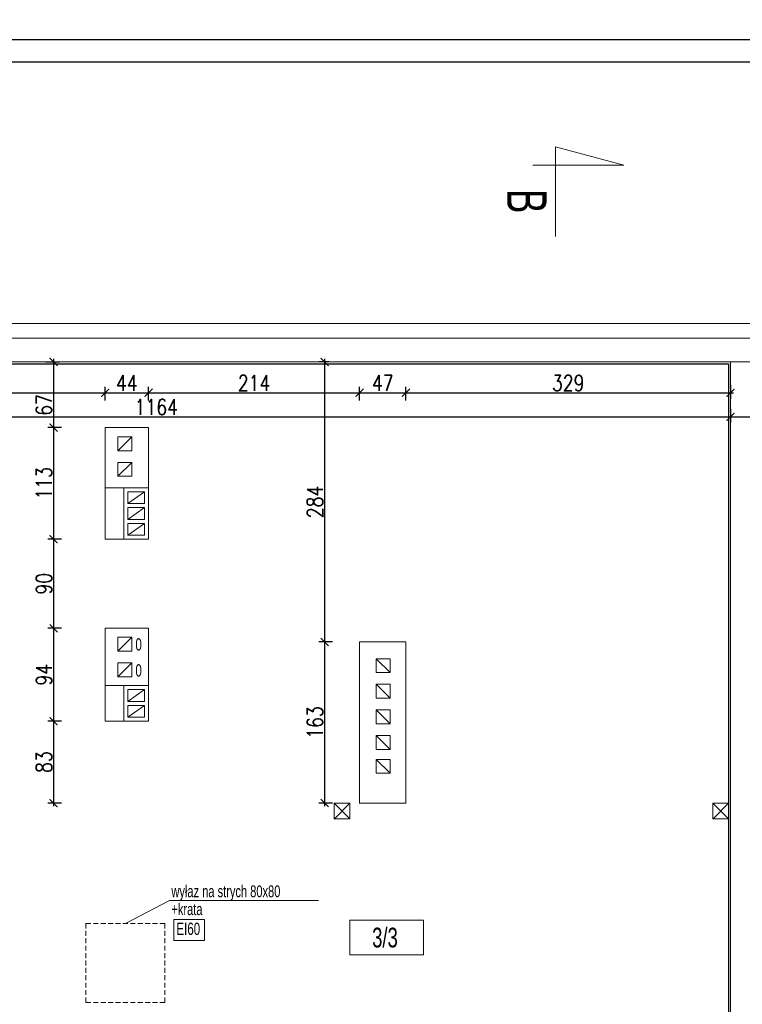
# Model space of a CAD drawing. Header units: millimetres. Extents: x 6354466 to 6508314, y -1889048 to -1342748.
# Tile 126 of 134: x 6388089 to 6395415, y -1455719 to -1445732. Entities that reach past the tile are written whole.
import ezdxf
from ezdxf.enums import TextEntityAlignment as Align

# ---------------------------------------------------------------- set-up
doc = ezdxf.new("R2010")
doc.units = ezdxf.units.MM
doc.header["$PDMODE"] = 3
doc.header["$PDSIZE"] = 10
doc.linetypes.add('HIDDEN', pattern=[0.375, 0.25, -0.125])
for name, color, linetype, lineweight in [('L-2', 167, 'Continuous', 13), ('L-3', 10, 'Continuous', 18), ('L-4', 92, 'Continuous', 20), ('L-5', 152, 'Continuous', 9), ('L-DIM', 252, 'Continuous', 5), ('L-OPIS', 142, 'Continuous', 9), ('L-PPOŻ', 10, 'Continuous', 9), ('L-TXT', 141, 'Continuous', 9)]:
    doc.layers.add(name, color=color, linetype=linetype, lineweight=lineweight)
doc.layers.add('L-9', color=11, linetype='Continuous', plot=False)
doc.styles.add('125', font='cdmsimpl.shx', dxfattribs={"width": 0.7, "height": 125})
doc.styles.add('160', font='simplex.shx', dxfattribs={"width": 0.8, "height": 160})
doc.styles.add('200', font='cdmsimpl.shx', dxfattribs={"width": 0.7, "height": 200})
doc.styles.add('250', font='cdmsimpl.shx', dxfattribs={"width": 0.7, "height": 250})
doc.styles.add('SIMPLEX', font='cdmsimpl.shx', dxfattribs={"width": 0.7, "bigfont": 'cdmbigpl.shx'})
doc.dimstyles.new('160', dxfattribs={"dimtxt": 160, "dimasz": 80, "dimexe": 60, "dimexo": 3, "dimgap": 18, "dimtad": 1, "dimdec": 0, "dimlfac": 0.1, "dimrnd": 1, "dimtxsty": '160', "dimblk": 'ARCHTICK', "dimcen": 2.5, "dimdle": 30, "dimadec": 0, "dimazin": 0, "dimtfac": 1, "dimtdec": 0, "dimtix": 1, "dimtmove": 2, "dimatfit": 0, "dimldrblk": 'NONE', "dimfxl": 0, "dimarcsym": 0})

# ---------------------------------------------------------------- blocks, each defined once
blk = doc.blocks.new('_ArchTick')
at = {"color": 0, "linetype": 'ByBlock', "const_width": 0.15}
blk.add_lwpolyline([(-0.5, -0.5), (0.5, 0.5)], dxfattribs=at)
blk = doc.blocks.new('*D390')
at = {"layer": 'Defpoints', "color": 0, "transparency": 16777216}
for p in [(6383584.3, -1449203.4), (6388955.3, -1449516), (6388955.3, -1449868.8)]:
    blk.add_point(p, dxfattribs=at)
at = {"layer": 'L-DIM', "color": 0, "lineweight": -2, "ltscale": 10, "transparency": 16777216}
for p, q in [((6383584.3, -1449436), (6383584.3, -1449576)), ((6388955.3, -1449596), (6388955.3, -1449456)), ((6383554.3, -1449516), (6388985.3, -1449516))]:
    blk.add_line(p, q, dxfattribs=at)
at = {"layer": 'L-DIM', "color": 0, "linetype": 'ByBlock', "lineweight": -2, "transparency": 16777216, "xscale": 80, "yscale": 80, "zscale": 80, "rotation": 180}
blk.add_blockref('_ArchTick', (6383584.3, -1449516), dxfattribs=at)
at = {"layer": 'L-DIM', "color": 0, "linetype": 'ByBlock', "lineweight": -2, "transparency": 16777216, "xscale": 80, "yscale": 80, "zscale": 80}
blk.add_blockref('_ArchTick', (6388955.3, -1449516), dxfattribs=at)
at = {"layer": 'L-DIM', "color": 0, "ltscale": 10, "transparency": 16777216, "insert": (6386269.8, -1449418), "char_height": 160, "attachment_point": 5, "style": '160'}
blk.add_mtext('537', dxfattribs=at)
blk = doc.blocks.new('_None')
blk = doc.blocks.new('*D391')
at = {"layer": 'Defpoints', "color": 0, "transparency": 16777216}
for p in [(6389395.3, -1449516), (6388955.3, -1449868.8), (6389395.3, -1449868.8)]:
    blk.add_point(p, dxfattribs=at)
at = {"layer": 'L-DIM', "color": 0, "lineweight": -2, "ltscale": 10, "transparency": 16777216}
for p, q in [((6388955.3, -1449596), (6388955.3, -1449456)), ((6389395.3, -1449596), (6389395.3, -1449456)), ((6388925.3, -1449516), (6389425.3, -1449516))]:
    blk.add_line(p, q, dxfattribs=at)
at = {"layer": 'L-DIM', "color": 0, "linetype": 'ByBlock', "lineweight": -2, "transparency": 16777216, "xscale": 80, "yscale": 80, "zscale": 80, "rotation": 180}
blk.add_blockref('_ArchTick', (6388955.3, -1449516), dxfattribs=at)
at = {"layer": 'L-DIM', "color": 0, "linetype": 'ByBlock', "lineweight": -2, "transparency": 16777216, "xscale": 80, "yscale": 80, "zscale": 80}
blk.add_blockref('_ArchTick', (6389395.3, -1449516), dxfattribs=at)
at = {"layer": 'L-DIM', "color": 0, "ltscale": 10, "transparency": 16777216, "insert": (6389175.3, -1449418), "char_height": 160, "attachment_point": 5, "style": '160'}
blk.add_mtext('44', dxfattribs=at)
blk = doc.blocks.new('*D392')
at = {"layer": 'Defpoints', "color": 0, "transparency": 16777216}
for p in [(6391535.3, -1449516), (6389395.3, -1449810.1), (6391535.3, -1452043.4)]:
    blk.add_point(p, dxfattribs=at)
at = {"layer": 'L-DIM', "color": 0, "lineweight": -2, "ltscale": 10, "transparency": 16777216}
for p, q in [((6389395.3, -1449596), (6389395.3, -1449456)), ((6391535.3, -1449596), (6391535.3, -1449456)), ((6389365.3, -1449516), (6391565.3, -1449516))]:
    blk.add_line(p, q, dxfattribs=at)
at = {"layer": 'L-DIM', "color": 0, "linetype": 'ByBlock', "lineweight": -2, "transparency": 16777216, "xscale": 80, "yscale": 80, "zscale": 80, "rotation": 180}
blk.add_blockref('_ArchTick', (6389395.3, -1449516), dxfattribs=at)
at = {"layer": 'L-DIM', "color": 0, "linetype": 'ByBlock', "lineweight": -2, "transparency": 16777216, "xscale": 80, "yscale": 80, "zscale": 80}
blk.add_blockref('_ArchTick', (6391535.3, -1449516), dxfattribs=at)
at = {"layer": 'L-DIM', "color": 0, "ltscale": 10, "transparency": 16777216, "insert": (6390465.3, -1449418), "char_height": 160, "attachment_point": 5, "style": '160'}
blk.add_mtext('214', dxfattribs=at)
blk = doc.blocks.new('*D393')
at = {"layer": 'Defpoints', "color": 0, "transparency": 16777216}
for p in [(6392005.3, -1449516), (6391535.3, -1452043.4), (6392005.3, -1452043.4)]:
    blk.add_point(p, dxfattribs=at)
at = {"layer": 'L-DIM', "color": 0, "lineweight": -2, "ltscale": 10, "transparency": 16777216}
for p, q in [((6391535.3, -1449596), (6391535.3, -1449456)), ((6392005.3, -1449596), (6392005.3, -1449456)), ((6391505.3, -1449516), (6392035.3, -1449516))]:
    blk.add_line(p, q, dxfattribs=at)
at = {"layer": 'L-DIM', "color": 0, "linetype": 'ByBlock', "lineweight": -2, "transparency": 16777216, "xscale": 80, "yscale": 80, "zscale": 80, "rotation": 180}
blk.add_blockref('_ArchTick', (6391535.3, -1449516), dxfattribs=at)
at = {"layer": 'L-DIM', "color": 0, "linetype": 'ByBlock', "lineweight": -2, "transparency": 16777216, "xscale": 80, "yscale": 80, "zscale": 80}
blk.add_blockref('_ArchTick', (6392005.3, -1449516), dxfattribs=at)
at = {"layer": 'L-DIM', "color": 0, "ltscale": 10, "transparency": 16777216, "insert": (6391770.3, -1449418), "char_height": 160, "attachment_point": 5, "style": '160'}
blk.add_mtext('47', dxfattribs=at)
blk = doc.blocks.new('*D394')
at = {"layer": 'Defpoints', "color": 0, "transparency": 16777216}
for p in [(6395295.3, -1449173.4), (6395295.3, -1449516), (6392005.3, -1452043.4)]:
    blk.add_point(p, dxfattribs=at)
at = {"layer": 'L-DIM', "color": 0, "lineweight": -2, "ltscale": 10, "transparency": 16777216}
for p, q in [((6392005.3, -1449596), (6392005.3, -1449456)), ((6395295.3, -1449436), (6395295.3, -1449576)), ((6391975.3, -1449516), (6395325.3, -1449516))]:
    blk.add_line(p, q, dxfattribs=at)
at = {"layer": 'L-DIM', "color": 0, "linetype": 'ByBlock', "lineweight": -2, "transparency": 16777216, "xscale": 80, "yscale": 80, "zscale": 80, "rotation": 180}
blk.add_blockref('_ArchTick', (6392005.3, -1449516), dxfattribs=at)
at = {"layer": 'L-DIM', "color": 0, "linetype": 'ByBlock', "lineweight": -2, "transparency": 16777216, "xscale": 80, "yscale": 80, "zscale": 80}
blk.add_blockref('_ArchTick', (6395295.3, -1449516), dxfattribs=at)
at = {"layer": 'L-DIM', "color": 0, "ltscale": 10, "transparency": 16777216, "insert": (6393650.3, -1449418), "char_height": 160, "attachment_point": 5, "style": '160'}
blk.add_mtext('329', dxfattribs=at)
blk = doc.blocks.new('*D401')
at = {"layer": 'Defpoints', "color": 0, "transparency": 16777216}
for p in [(6383584.3, -1449203.4), (6388432.6, -1449868.8), (6388955.3, -1449868.8)]:
    blk.add_point(p, dxfattribs=at)
at = {"layer": 'L-DIM', "color": 0, "lineweight": -2, "ltscale": 10, "transparency": 16777216}
for p, q in [((6388352.6, -1449203.4), (6388492.6, -1449203.4)), ((6388432.6, -1449173.4), (6388432.6, -1449898.8)), ((6388512.6, -1449868.8), (6388372.6, -1449868.8))]:
    blk.add_line(p, q, dxfattribs=at)
at = {"layer": 'L-DIM', "color": 0, "linetype": 'ByBlock', "lineweight": -2, "transparency": 16777216, "xscale": 80, "yscale": 80, "zscale": 80}
for p, rotation in [((6388432.6, -1449203.4), 90), ((6388432.6, -1449868.8), 270)]:
    blk.add_blockref('_ArchTick', p, dxfattribs=dict(at, rotation=rotation))
at = {"layer": 'L-DIM', "color": 0, "ltscale": 10, "transparency": 16777216, "insert": (6388334.6, -1449639.7), "char_height": 160, "attachment_point": 5, "rotation": 90, "style": '160'}
blk.add_mtext('67', dxfattribs=at)
blk = doc.blocks.new('*D402')
at = {"layer": 'Defpoints', "color": 0, "transparency": 16777216}
for p in [(6388955.3, -1449868.8), (6388432.6, -1451000.4), (6388955.3, -1451000.4)]:
    blk.add_point(p, dxfattribs=at)
at = {"layer": 'L-DIM', "color": 0, "lineweight": -2, "ltscale": 10, "transparency": 16777216}
for p, q in [((6388512.6, -1449868.8), (6388372.6, -1449868.8)), ((6388432.6, -1449838.8), (6388432.6, -1451030.4)), ((6388512.6, -1451000.4), (6388372.6, -1451000.4))]:
    blk.add_line(p, q, dxfattribs=at)
at = {"layer": 'L-DIM', "color": 0, "linetype": 'ByBlock', "lineweight": -2, "transparency": 16777216, "xscale": 80, "yscale": 80, "zscale": 80}
for p, rotation in [((6388432.6, -1449868.8), 90), ((6388432.6, -1451000.4), 270)]:
    blk.add_blockref('_ArchTick', p, dxfattribs=dict(at, rotation=rotation))
at = {"layer": 'L-DIM', "color": 0, "ltscale": 10, "transparency": 16777216, "insert": (6388334.6, -1450434.6), "char_height": 160, "attachment_point": 5, "rotation": 90, "style": '160'}
blk.add_mtext('113', dxfattribs=at)
blk = doc.blocks.new('*D403')
at = {"layer": 'Defpoints', "color": 0, "transparency": 16777216}
for p in [(6391225.3, -1449203.4), (6391180.8, -1452043.4), (6391535.3, -1452043.4)]:
    blk.add_point(p, dxfattribs=at)
at = {"layer": 'L-DIM', "color": 0, "lineweight": -2, "ltscale": 10, "transparency": 16777216}
for p, q in [((6391222.3, -1449203.4), (6391120.8, -1449203.4)), ((6391180.8, -1449173.4), (6391180.8, -1452073.4)), ((6391260.8, -1452043.4), (6391120.8, -1452043.4))]:
    blk.add_line(p, q, dxfattribs=at)
at = {"layer": 'L-DIM', "color": 0, "linetype": 'ByBlock', "lineweight": -2, "transparency": 16777216, "xscale": 80, "yscale": 80, "zscale": 80}
for p, rotation in [((6391180.8, -1449203.4), 90), ((6391180.8, -1452043.4), 270)]:
    blk.add_blockref('_ArchTick', p, dxfattribs=dict(at, rotation=rotation))
at = {"layer": 'L-DIM', "color": 0, "ltscale": 10, "transparency": 16777216, "insert": (6391082.8, -1450623.4), "char_height": 160, "attachment_point": 5, "rotation": 90, "style": '160'}
blk.add_mtext('284', dxfattribs=at)
blk = doc.blocks.new('*D404')
at = {"layer": 'Defpoints', "color": 0, "transparency": 16777216}
for p in [(6391535.3, -1452043.4), (6391180.8, -1453678.4), (6391535.3, -1453678.4)]:
    blk.add_point(p, dxfattribs=at)
at = {"layer": 'L-DIM', "color": 0, "lineweight": -2, "ltscale": 10, "transparency": 16777216}
for p, q in [((6391260.8, -1452043.4), (6391120.8, -1452043.4)), ((6391180.8, -1452013.4), (6391180.8, -1453708.4)), ((6391260.8, -1453678.4), (6391120.8, -1453678.4))]:
    blk.add_line(p, q, dxfattribs=at)
at = {"layer": 'L-DIM', "color": 0, "linetype": 'ByBlock', "lineweight": -2, "transparency": 16777216, "xscale": 80, "yscale": 80, "zscale": 80}
for p, rotation in [((6391180.8, -1452043.4), 90), ((6391180.8, -1453678.4), 270)]:
    blk.add_blockref('_ArchTick', p, dxfattribs=dict(at, rotation=rotation))
at = {"layer": 'L-DIM', "color": 0, "ltscale": 10, "transparency": 16777216, "insert": (6391082.8, -1452860.9), "char_height": 160, "attachment_point": 5, "rotation": 90, "style": '160'}
blk.add_mtext('163', dxfattribs=at)
blk = doc.blocks.new('*D452')
at = {"layer": 'Defpoints', "color": 0, "transparency": 16777216}
for p in [(6383653.2, -1449144.8), (6395295.3, -1449203.4), (6395295.3, -1449759.2)]:
    blk.add_point(p, dxfattribs=at)
at = {"layer": 'L-DIM', "color": 0, "lineweight": -2, "ltscale": 10, "transparency": 16777216}
for p, q in [((6383653.2, -1449679.2), (6383653.2, -1449819.2)), ((6395295.3, -1449679.2), (6395295.3, -1449819.2)), ((6383623.2, -1449759.2), (6395325.3, -1449759.2))]:
    blk.add_line(p, q, dxfattribs=at)
at = {"layer": 'L-DIM', "color": 0, "linetype": 'ByBlock', "lineweight": -2, "transparency": 16777216, "xscale": 80, "yscale": 80, "zscale": 80, "rotation": 180}
blk.add_blockref('_ArchTick', (6383653.2, -1449759.2), dxfattribs=at)
at = {"layer": 'L-DIM', "color": 0, "linetype": 'ByBlock', "lineweight": -2, "transparency": 16777216, "xscale": 80, "yscale": 80, "zscale": 80}
blk.add_blockref('_ArchTick', (6395295.3, -1449759.2), dxfattribs=at)
at = {"layer": 'L-DIM', "color": 0, "ltscale": 10, "transparency": 16777216, "insert": (6389474.3, -1449661.2), "char_height": 160, "attachment_point": 5, "style": '160'}
blk.add_mtext('1164', dxfattribs=at)
blk = doc.blocks.new('*D454')
at = {"layer": 'Defpoints', "color": 0, "transparency": 16777216}
for p in [(6383650.3, -1446163.7), (6413285.3, -1446723.4), (6383650.3, -1448813.4)]:
    blk.add_point(p, dxfattribs=at)
at = {"layer": 'L-DIM', "color": 0, "lineweight": -2, "ltscale": 10, "transparency": 16777216}
for p, q in [((6383650.3, -1446243.7), (6383650.3, -1446103.7)), ((6413285.3, -1446243.7), (6413285.3, -1446103.7)), ((6413315.3, -1446163.7), (6383620.3, -1446163.7))]:
    blk.add_line(p, q, dxfattribs=at)
at = {"layer": 'L-DIM', "color": 0, "linetype": 'ByBlock', "lineweight": -2, "transparency": 16777216, "xscale": 80, "yscale": 80, "zscale": 80, "rotation": 180}
blk.add_blockref('_ArchTick', (6383650.3, -1446163.7), dxfattribs=at)
at = {"layer": 'L-DIM', "color": 0, "linetype": 'ByBlock', "lineweight": -2, "transparency": 16777216, "xscale": 80, "yscale": 80, "zscale": 80}
blk.add_blockref('_ArchTick', (6413285.3, -1446163.7), dxfattribs=at)
at = {"layer": 'L-DIM', "color": 0, "ltscale": 10, "transparency": 16777216, "insert": (6398467.8, -1446065.7), "char_height": 160, "attachment_point": 5, "style": '160'}
blk.add_mtext('2964', dxfattribs=at)
blk = doc.blocks.new('*D455')
at = {"layer": 'Defpoints', "color": 0, "ltscale": 10, "transparency": 16777216}
for p in [(6383194.3, -1445935), (6413285.3, -1446723.4), (6383194.3, -1448813.4)]:
    blk.add_point(p, dxfattribs=at)
at = {"layer": 'L-DIM', "color": 0, "lineweight": -2, "ltscale": 10, "transparency": 16777216}
for p, q in [((6383194.3, -1446015), (6383194.3, -1445875)), ((6413285.3, -1446015), (6413285.3, -1445875)), ((6413315.3, -1445935), (6383164.3, -1445935))]:
    blk.add_line(p, q, dxfattribs=at)
at = {"layer": 'L-DIM', "color": 0, "lineweight": -2, "ltscale": 10, "transparency": 16777216, "xscale": 80, "yscale": 80, "zscale": 80, "rotation": 180}
blk.add_blockref('_ArchTick', (6383194.3, -1445935), dxfattribs=at)
at = {"layer": 'L-DIM', "color": 0, "lineweight": -2, "ltscale": 10, "transparency": 16777216, "xscale": 80, "yscale": 80, "zscale": 80}
blk.add_blockref('_ArchTick', (6413285.3, -1445935), dxfattribs=at)
at = {"layer": 'L-DIM', "color": 0, "ltscale": 10, "transparency": 16777216, "insert": (6398239.8, -1445837), "char_height": 160, "attachment_point": 5, "style": '160'}
blk.add_mtext('3009', dxfattribs=at)
blk = doc.blocks.new('*D464')
at = {"layer": 'Defpoints', "color": 0, "transparency": 16777216}
for p in [(6395295.3, -1449203.4), (6395535.3, -1449203.4), (6395535.3, -1449759.2)]:
    blk.add_point(p, dxfattribs=at)
at = {"layer": 'L-DIM', "color": 0, "lineweight": -2, "ltscale": 10, "transparency": 16777216}
for p, q in [((6395295.3, -1449679.2), (6395295.3, -1449819.2)), ((6395535.3, -1449679.2), (6395535.3, -1449819.2)), ((6395265.3, -1449759.2), (6395565.3, -1449759.2))]:
    blk.add_line(p, q, dxfattribs=at)
at = {"layer": 'L-DIM', "color": 0, "linetype": 'ByBlock', "lineweight": -2, "transparency": 16777216, "xscale": 80, "yscale": 80, "zscale": 80, "rotation": 180}
blk.add_blockref('_ArchTick', (6395295.3, -1449759.2), dxfattribs=at)
at = {"layer": 'L-DIM', "color": 0, "linetype": 'ByBlock', "lineweight": -2, "transparency": 16777216, "xscale": 80, "yscale": 80, "zscale": 80}
blk.add_blockref('_ArchTick', (6395535.3, -1449759.2), dxfattribs=at)
at = {"layer": 'L-DIM', "color": 0, "ltscale": 10, "transparency": 16777216, "insert": (6395707.4, -1449643.8), "char_height": 160, "attachment_point": 5, "style": '160'}
blk.add_mtext('24', dxfattribs=at)
blk = doc.blocks.new('*D497')
at = {"layer": 'Defpoints', "color": 0, "transparency": 16777216}
for p in [(6388955.3, -1451000.4), (6388432.6, -1451905.3), (6388955.3, -1451905.3)]:
    blk.add_point(p, dxfattribs=at)
at = {"layer": 'L-DIM', "color": 0, "lineweight": -2, "ltscale": 10, "transparency": 16777216}
for p, q in [((6388512.6, -1451000.4), (6388372.6, -1451000.4)), ((6388432.6, -1450970.4), (6388432.6, -1451935.3)), ((6388512.6, -1451905.3), (6388372.6, -1451905.3))]:
    blk.add_line(p, q, dxfattribs=at)
at = {"layer": 'L-DIM', "color": 0, "linetype": 'ByBlock', "lineweight": -2, "transparency": 16777216, "xscale": 80, "yscale": 80, "zscale": 80}
for p, rotation in [((6388432.6, -1451000.4), 90), ((6388432.6, -1451905.3), 270)]:
    blk.add_blockref('_ArchTick', p, dxfattribs=dict(at, rotation=rotation))
at = {"layer": 'L-DIM', "color": 0, "ltscale": 10, "transparency": 16777216, "insert": (6388334.6, -1451452.9), "char_height": 160, "attachment_point": 5, "rotation": 90, "style": '160'}
blk.add_mtext('90', dxfattribs=at)
blk = doc.blocks.new('*D498')
at = {"layer": 'Defpoints', "color": 0, "transparency": 16777216}
for p in [(6388955.3, -1451905.3), (6388432.6, -1452846.5), (6388955.3, -1452846.5)]:
    blk.add_point(p, dxfattribs=at)
at = {"layer": 'L-DIM', "color": 0, "lineweight": -2, "ltscale": 10, "transparency": 16777216}
for p, q in [((6388432.6, -1451875.3), (6388432.6, -1452876.5)), ((6388512.6, -1451905.3), (6388372.6, -1451905.3)), ((6388512.6, -1452846.5), (6388372.6, -1452846.5))]:
    blk.add_line(p, q, dxfattribs=at)
at = {"layer": 'L-DIM', "color": 0, "linetype": 'ByBlock', "lineweight": -2, "transparency": 16777216, "xscale": 80, "yscale": 80, "zscale": 80}
for p, rotation in [((6388432.6, -1451905.3), 90), ((6388432.6, -1452846.5), 270)]:
    blk.add_blockref('_ArchTick', p, dxfattribs=dict(at, rotation=rotation))
at = {"layer": 'L-DIM', "color": 0, "ltscale": 10, "transparency": 16777216, "insert": (6388334.6, -1452375.9), "char_height": 160, "attachment_point": 5, "rotation": 90, "style": '160'}
blk.add_mtext('94', dxfattribs=at)
blk = doc.blocks.new('*D499')
at = {"layer": 'Defpoints', "color": 0, "transparency": 16777216}
for p in [(6388955.3, -1452846.5), (6388432.6, -1453678.4), (6388955.3, -1453678.4)]:
    blk.add_point(p, dxfattribs=at)
at = {"layer": 'L-DIM', "color": 0, "lineweight": -2, "ltscale": 10, "transparency": 16777216}
for p, q in [((6388512.6, -1452846.5), (6388372.6, -1452846.5)), ((6388432.6, -1452816.5), (6388432.6, -1453708.4)), ((6388512.6, -1453678.4), (6388372.6, -1453678.4))]:
    blk.add_line(p, q, dxfattribs=at)
at = {"layer": 'L-DIM', "color": 0, "linetype": 'ByBlock', "lineweight": -2, "transparency": 16777216, "xscale": 80, "yscale": 80, "zscale": 80}
for p, rotation in [((6388432.6, -1452846.5), 90), ((6388432.6, -1453678.4), 270)]:
    blk.add_blockref('_ArchTick', p, dxfattribs=dict(at, rotation=rotation))
at = {"layer": 'L-DIM', "color": 0, "ltscale": 10, "transparency": 16777216, "insert": (6388334.6, -1453262.4), "char_height": 160, "attachment_point": 5, "rotation": 90, "style": '160'}
blk.add_mtext('83', dxfattribs=at)
blk = doc.blocks.new('opis pom')
at = {"color": 0}
blk.add_lwpolyline([(252896.7, -40976.9), (253643.9, -40976.9), (253643.9, -41326.9), (252896.7, -41326.9)], close=True, dxfattribs=at)
at = {"layer": 'L-4', "lineweight": 30, "style": '250', "width": 0.7}
blk.add_attdef('2', text='', height=250, dxfattribs=at).set_placement((253252.2, -41151.9), align=Align.MIDDLE_CENTER)
blk = doc.blocks.new('*D506')
at = {"layer": 'Defpoints', "color": 0, "transparency": 16777216}
for p in [(6413285.3, -1446723.4), (6382523.6, -1448813.4), (6413285.3, -1448813.4)]:
    blk.add_point(p, dxfattribs=at)
at = {"layer": 'L-DIM', "color": 0, "lineweight": -2, "ltscale": 10, "transparency": 16777216}
for p, q in [((6382523.6, -1446693.4), (6382523.6, -1448843.4)), ((6382603.6, -1446723.4), (6382463.6, -1446723.4)), ((6382603.6, -1448813.4), (6382463.6, -1448813.4))]:
    blk.add_line(p, q, dxfattribs=at)
at = {"layer": 'L-DIM', "color": 0, "linetype": 'ByBlock', "lineweight": -2, "transparency": 16777216, "xscale": 80, "yscale": 80, "zscale": 80}
for p, rotation in [((6382523.6, -1446723.4), 90), ((6382523.6, -1448813.4), 270)]:
    blk.add_blockref('_ArchTick', p, dxfattribs=dict(at, rotation=rotation))
at = {"layer": 'L-DIM', "color": 0, "ltscale": 10, "transparency": 16777216, "insert": (6382425.6, -1447768.4), "char_height": 160, "attachment_point": 5, "rotation": 90, "style": '160'}
blk.add_mtext('209', dxfattribs=at)
blk = doc.blocks.new('*D507')
at = {"layer": 'Defpoints', "color": 0, "transparency": 16777216}
for p in [(6413285.3, -1446723.4), (6382314.8, -1460843.4), (6383650.3, -1460843.4)]:
    blk.add_point(p, dxfattribs=at)
at = {"layer": 'L-DIM', "color": 0, "lineweight": -2, "ltscale": 10, "transparency": 16777216}
for p, q in [((6382314.8, -1446693.4), (6382314.8, -1460873.4)), ((6382394.8, -1446723.4), (6382254.8, -1446723.4)), ((6382394.8, -1460843.4), (6382254.8, -1460843.4))]:
    blk.add_line(p, q, dxfattribs=at)
at = {"layer": 'L-DIM', "color": 0, "linetype": 'ByBlock', "lineweight": -2, "transparency": 16777216, "xscale": 80, "yscale": 80, "zscale": 80}
for p, rotation in [((6382314.8, -1446723.4), 90), ((6382314.8, -1460843.4), 270)]:
    blk.add_blockref('_ArchTick', p, dxfattribs=dict(at, rotation=rotation))
at = {"layer": 'L-DIM', "color": 0, "ltscale": 10, "transparency": 16777216, "insert": (6382216.8, -1453783.4), "char_height": 160, "attachment_point": 5, "rotation": 90, "style": '160'}
blk.add_mtext('1412', dxfattribs=at)

msp = doc.modelspace()

# ---------------------------------------------------------------- linework, layer by layer
at = {"layer": 'L-2'}
for p, q in [((6383800.3, -1448963.4), (6413415.3, -1448963.4)), ((6383800.3, -1448963.4), (6389395.3, -1448963.4)), ((6389635.3, -1449203.4), (6384040.3, -1449203.4)), ((6389155.3, -1449203.4), (6392655.3, -1449203.4)), ((6392655.3, -1449203.4), (6395295.3, -1449203.4)), ((6392895.3, -1449203.4), (6395135.3, -1449203.4)), ((6395295.3, -1449203.4), (6413415.3, -1449203.4)), ((6395295.3, -1460453.4), (6395295.3, -1449203.4)), ((6388955.3, -1450480.4), (6388955.3, -1451000.4)), ((6388955.3, -1451000.4), (6389030.3, -1451000.4)), ((6388955.3, -1452486.5), (6388955.3, -1451905.3)), ((6388955.3, -1451905.3), (6389155.3, -1451905.3)), ((6389155.3, -1451905.3), (6389395.3, -1451905.3)), ((6389395.3, -1451905.3), (6389395.3, -1452486.5)), ((6391535.3, -1452043.4), (6391535.3, -1453683.4)), ((6391535.3, -1452043.4), (6392005.3, -1452043.4)), ((6392005.3, -1452043.4), (6392005.3, -1452353.4)), ((6392005.3, -1453353.4), (6392005.3, -1452353.4)), ((6388955.3, -1452486.5), (6389155.3, -1452486.5)), ((6388955.3, -1452846.5), (6388955.3, -1452486.5)), ((6389155.3, -1452486.5), (6389395.3, -1452486.5)), ((6389145.3, -1452846.5), (6388955.3, -1452846.5)), ((6392005.3, -1453683.4), (6392005.3, -1453353.4)), ((6391535.3, -1453678.4), (6392005.3, -1453678.4))]:
    msp.add_line(p, q, dxfattribs=at)
at = {"layer": 'L-2', "lineweight": 15}
for p, q in [((6389085.3, -1450103.4), (6389225.3, -1449963.4)), ((6389085.3, -1450363.4), (6389225.3, -1450223.4)), ((6389185.3, -1450640.4), (6389355.3, -1450520.4)), ((6389185.3, -1450800.4), (6389355.3, -1450680.4)), ((6389185.3, -1450960.4), (6389355.3, -1450840.4)), ((6389085.3, -1452135.9), (6389225.3, -1451995.9)), ((6389085.3, -1452395.9), (6389225.3, -1452255.9)), ((6391843.9, -1452353.4), (6391703.9, -1452213.4)), ((6391703.9, -1452213.4), (6391703.9, -1452353.4)), ((6391843.9, -1452613.4), (6391703.9, -1452473.4)), ((6389185.3, -1452646.5), (6389355.3, -1452526.5)), ((6389185.3, -1452806.5), (6389355.3, -1452686.5)), ((6391843.9, -1452873.4), (6391703.9, -1452733.4)), ((6391843.9, -1453133.4), (6391703.9, -1452993.4)), ((6391703.9, -1453234.6), (6391703.9, -1453374.6)), ((6391843.9, -1453374.6), (6391703.9, -1453234.6))]:
    msp.add_line(p, q, dxfattribs=at)
at = {"layer": 'L-2'}
msp.add_lwpolyline([(6389155.3, -1449868.8), (6388955.3, -1449868.8), (6388955.3, -1450480.4), (6389155.3, -1450480.4)], dxfattribs=at)
msp.add_lwpolyline([(6388955.3, -1451000.4), (6389395.3, -1451000.4), (6389395.3, -1449868.8), (6388955.3, -1449868.8)], close=True, dxfattribs=at)
at = {"layer": 'L-2', "lineweight": 15}
for points in [[(6389085.3, -1450103.4), (6389225.3, -1450103.4), (6389225.3, -1449963.4), (6389085.3, -1449963.4)], [(6389085.3, -1450363.4), (6389225.3, -1450363.4), (6389225.3, -1450223.4), (6389085.3, -1450223.4)], [(6389185.3, -1450640.4), (6389355.3, -1450640.4), (6389355.3, -1450520.4), (6389185.3, -1450520.4)], [(6389185.3, -1450800.4), (6389355.3, -1450800.4), (6389355.3, -1450680.4), (6389185.3, -1450680.4)], [(6389185.3, -1450960.4), (6389355.3, -1450960.4), (6389355.3, -1450840.4), (6389185.3, -1450840.4)], [(6389085.3, -1452135.9), (6389225.3, -1452135.9), (6389225.3, -1451995.9), (6389085.3, -1451995.9)], [(6389085.3, -1452395.9), (6389225.3, -1452395.9), (6389225.3, -1452255.9), (6389085.3, -1452255.9)], [(6391843.9, -1452353.4), (6391703.9, -1452353.4), (6391703.9, -1452213.4), (6391843.9, -1452213.4)], [(6391843.9, -1452613.4), (6391703.9, -1452613.4), (6391703.9, -1452473.4), (6391843.9, -1452473.4)], [(6389185.3, -1452646.5), (6389355.3, -1452646.5), (6389355.3, -1452526.5), (6389185.3, -1452526.5)], [(6389185.3, -1452806.5), (6389355.3, -1452806.5), (6389355.3, -1452686.5), (6389185.3, -1452686.5)], [(6391843.9, -1452873.4), (6391703.9, -1452873.4), (6391703.9, -1452733.4), (6391843.9, -1452733.4)], [(6391843.9, -1453133.4), (6391703.9, -1453133.4), (6391703.9, -1452993.4), (6391843.9, -1452993.4)], [(6391843.9, -1453374.6), (6391703.9, -1453374.6), (6391703.9, -1453234.6), (6391843.9, -1453234.6)]]:
    msp.add_lwpolyline(points, close=True, dxfattribs=at)
at = {"layer": 'L-2', "ltscale": 8}
for points in [[(6389145.3, -1450480.4), (6389395.3, -1450480.4), (6389395.3, -1451000.4), (6389145.3, -1451000.4)], [(6389145.3, -1452486.5), (6389395.3, -1452486.5), (6389395.3, -1452846.5), (6389145.3, -1452846.5)]]:
    msp.add_lwpolyline(points, close=True, dxfattribs=at)
at = {"layer": 'L-3'}
for p, q in [((6393520, -1447931.5), (6393520, -1447022.7)), ((6393520, -1447022.7), (6394212.9, -1447207.4)), ((6394212.9, -1447207.4), (6393290.4, -1447207.4))]:
    msp.add_line(p, q, dxfattribs=at)
at = {"layer": 'L-3', "ltscale": 10}
for p, q in [((6391276.8, -1453679.1), (6391436.8, -1453839.1)), ((6391436.8, -1453679.1), (6391278.1, -1453840.5)), ((6395115.3, -1453678.4), (6395275.3, -1453838.4)), ((6395275.3, -1453678.4), (6395116.7, -1453839.8))]:
    msp.add_line(p, q, dxfattribs=at)
for points in [[(6391276.8, -1453839.1), (6391436.8, -1453839.1), (6391436.8, -1453679.1), (6391276.8, -1453679.1)], [(6395115.3, -1453838.4), (6395275.3, -1453838.4), (6395275.3, -1453678.4), (6395115.3, -1453678.4)]]:
    msp.add_lwpolyline(points, close=True, dxfattribs=at)
at = {"layer": 'L-5', "ltscale": 5}
msp.add_line((6383650.3, -1448813.4), (6413285.3, -1448813.4), dxfattribs=at)
at = {"layer": 'L-5', "linetype": 'HIDDEN', "ltscale": 200}
msp.add_lwpolyline([(6389560.8, -1455699.5), (6389560.8, -1454899.5), (6388760.8, -1454899.5), (6388760.8, -1455699.5)], close=True, dxfattribs=at)
at = {"layer": 'L-9', "ltscale": 10}
msp.add_lwpolyline([(6383604.3, -1449373.4), (6384060.3, -1449373.4), (6384060.3, -1449223.4), (6395275.3, -1449223.4), (6395275.3, -1460433.4), (6384060.3, -1460433.4), (6384060.3, -1460283.4), (6383604.3, -1460283.4)], close=True, dxfattribs=at)
at = {"layer": 'L-OPIS'}
for q in [(6389160.8, -1454899.5), (6391119.7, -1454664.4)]:
    msp.add_line((6389607.2, -1454664.4), q, dxfattribs=at)
at = {"layer": 'L-PPOŻ'}
msp.add_lwpolyline([(6389961.8, -1455070.9), (6389651, -1455070.9), (6389651, -1454858.9), (6389961.8, -1454858.9)], close=True, dxfattribs=at)

# ---------------------------------------------------------------- block references
at = {"layer": 'L-5'}
ref = msp.add_blockref('opis pom', (6138540.2, -1413889.8), dxfattribs=at)
ref.add_attrib('2', '3/3', dxfattribs={"layer": 'L-3', "height": 200, "style": '200', "width": 0.7}).set_placement((6391792.5, -1455041.7), align=Align.MIDDLE_CENTER)

# ---------------------------------------------------------------- texts
at = {"layer": 'L-2', "style": '200', "width": 0.7}
msp.add_text('B', height=400, rotation=270, dxfattribs=at).set_placement((6393031.4, -1447447.4))
at = {"layer": 'L-5', "ltscale": 0.5, "style": '125', "width": 0.7}
for p in [(6389262.4, -1452131.1, 0), (6389262.4, -1452394.6, 0)]:
    msp.add_text('0', height=125, dxfattribs=at).set_placement(p)
at = {"layer": 'L-PPOŻ', "style": '125', "width": 0.7}
msp.add_text('EI60', height=125, dxfattribs=at).set_placement((6389677.8, -1455015.4))
at = {"layer": 'L-TXT', "char_height": 120, "attachment_point": 1, "style": 'SIMPLEX'}
for s, insert, width in [('wyłaz na strych 80x80', (6389627, -1454512.7), 2915.425), ('+krata', (6389627, -1454694), 2444.394)]:
    msp.add_mtext(s, dxfattribs=dict(at, insert=insert, width=width))

# ---------------------------------------------------------------- dimensions: what is measured, and where the dimension line sits
at = {"layer": 'L-DIM', "ltscale": 10}
for base, p1, p2, picture, middle in [((6383194.3, -1445935), (6413285.3, -1446723.4), (6383194.3, -1448813.4), '*D455', (6398239.8, -1445837)), ((6383650.3487778, -1446163.6940073), (6413285.3487778, -1446723.3827957), (6383650.3487778, -1448813.3827957), '*D454', (6398467.8487778, -1446065.6940073)), ((6388955.3, -1449516), (6383584.3, -1449203.4), (6388955.3, -1449868.8), '*D390', (6386269.8, -1449418)), ((6395295.3, -1449759.2), (6383653.2, -1449144.8), (6395295.3, -1449203.4), '*D452', (6389474.3, -1449661.2)), ((6395295.3, -1449516), (6392005.3, -1452043.4), (6395295.3, -1449173.4), '*D394', (6393650.3, -1449418)), ((6389395.3, -1449516), (6388955.3, -1449868.8), (6389395.3, -1449868.8), '*D391', (6389175.3, -1449418)), ((6391535.3, -1449516), (6389395.3, -1449810.1), (6391535.3, -1452043.4), '*D392', (6390465.3, -1449418)), ((6392005.3, -1449516), (6391535.3, -1452043.4), (6392005.3, -1452043.4), '*D393', (6391770.3, -1449418))]:
    dim = msp.add_linear_dim(base=base, p1=p1, p2=p2, dimstyle='160', override={"dimlfac": 0.1}, dxfattribs=at)
    dim.commit()
    dim.dimension.update_dxf_attribs({"geometry": picture, "text_midpoint": middle})
for base, p1, p2, override, picture, middle in [((6382314.8, -1460843.4), (6413285.3, -1446723.4), (6383650.3, -1460843.4), {"dimtxsty": '160', "dimldrblk": 'None'}, '*D507', (6382216.8, -1453783.4)), ((6382523.6, -1448813.4), (6413285.3, -1446723.4), (6413285.3, -1448813.4), {"dimtxsty": '160', "dimldrblk": 'None'}, '*D506', (6382425.6, -1447768.4)), ((6391180.8, -1452043.4), (6391225.3, -1449203.4), (6391535.3, -1452043.4), {"dimlfac": 0.1}, '*D403', (6391082.8, -1450623.4)), ((6388432.6, -1451000.4), (6388955.3, -1449868.8), (6388955.3, -1451000.4), {"dimlfac": 0.1}, '*D402', (6388334.6, -1450434.6)), ((6388432.6, -1451905.3), (6388955.3, -1451000.4), (6388955.3, -1451905.3), {"dimtxsty": '160', "dimldrblk": 'None'}, '*D497', (6388334.6, -1451452.9)), ((6388432.6, -1452846.5), (6388955.3, -1451905.3), (6388955.3, -1452846.5), {"dimlfac": 0.1}, '*D498', (6388334.6, -1452375.9)), ((6391180.8060227, -1453678.3827957), (6391535.3487778, -1452043.3827957), (6391535.3487778, -1453678.3827957), {"dimlfac": 0.1}, '*D404', (6391082.8060227, -1452860.8827957)), ((6388432.6, -1453678.4), (6388955.3, -1452846.5), (6388955.3, -1453678.4), {"dimlfac": 0.1}, '*D499', (6388334.6, -1453262.4))]:
    dim = msp.add_linear_dim(base=base, p1=p1, p2=p2, angle=90, dimstyle='160', override=override, dxfattribs=at)
    dim.commit()
    dim.dimension.update_dxf_attribs({"geometry": picture, "text_midpoint": middle})
dim = msp.add_linear_dim(base=(6388432.6, -1449868.8), p1=(6383584.3, -1449203.4), p2=(6388955.3, -1449868.8), angle=90, dimstyle='160', override={"dimlfac": 0.1}, dxfattribs=at)
dim.commit()
dim.dimension.update_dxf_attribs({"geometry": '*D401', "text_midpoint": (6388334.6, -1449639.7), "dimtype": 160})
dim = msp.add_linear_dim(base=(6395535.3, -1449759.2), p1=(6395295.3, -1449203.4), p2=(6395535.3, -1449203.4), dimstyle='160', override={"dimtxsty": '160', "dimldrblk": 'None'}, dxfattribs=at)
dim.commit()
dim.dimension.update_dxf_attribs({"geometry": '*D464', "text_midpoint": (6395707.4, -1449643.8), "dimtype": 160})

doc.saveas('drawing.dxf')
